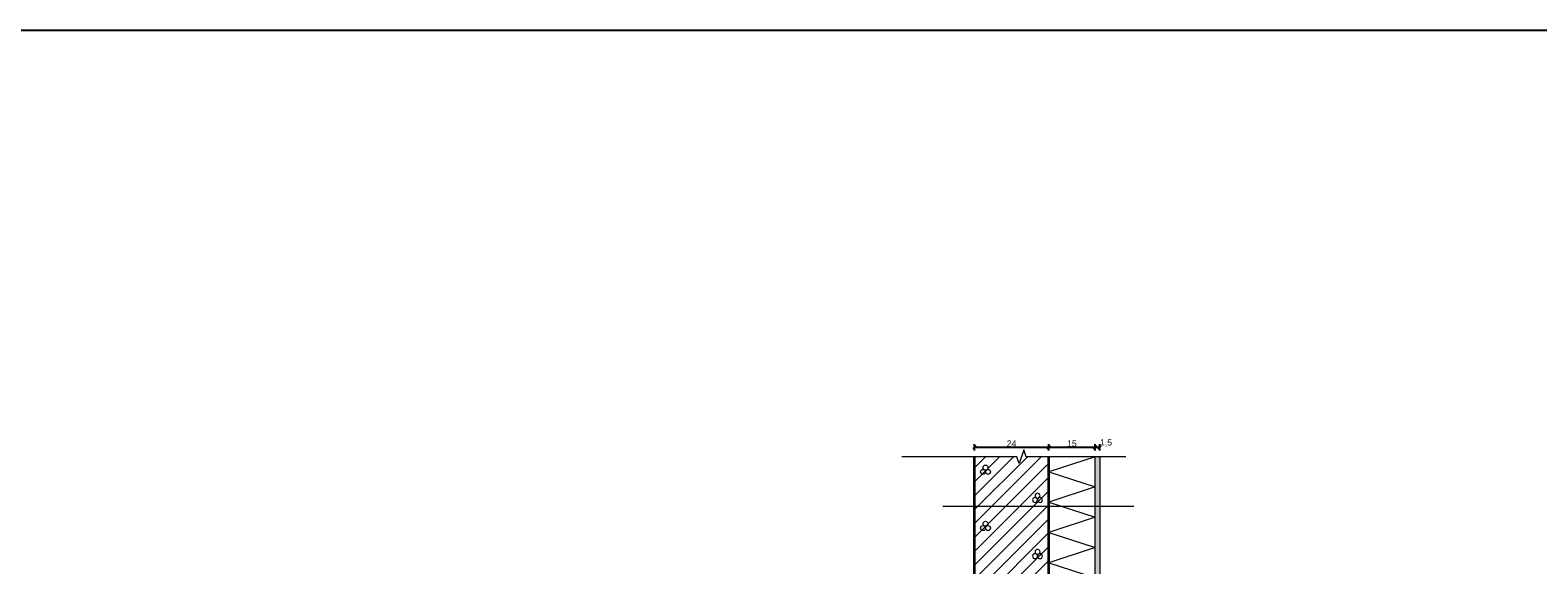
# Model space of a CAD drawing. Header units: millimetres. Extents: x -2720 to 125583, y -8970 to 34912.
# Tile 92 of 105: x 49848 to 54718, y 32761 to 34487. Entities that reach past the tile are written whole.
import ezdxf

# ---------------------------------------------------------------- set-up
doc = ezdxf.new("R2010")
doc.units = ezdxf.units.MM
for name, color, linetype, lineweight, true_color in [('A_DZIAŁOWA_PROJEKTOWANE', 7, 'Continuous', 18, 0x007cb0), ('A_HATCH', 7, 'Continuous', 5, 0x999999), ('A_IZOLEACJA TERMI_PROJEKTOWANA', 7, 'Continuous', 15, 0x0089b6), ('A_ŚCIANY NOWOPROJEKTOWANE', 140, 'Continuous', 35, 0x00bfff)]:
    doc.layers.add(name, color=color, linetype=linetype, lineweight=lineweight, true_color=true_color)
for name, color, linetype, lineweight in [('A_KONST_ISTNIEJĄCE', 83, 'Continuous', 25), ('A_OPISY', 40, 'Continuous', 9), ('A_WIDOK', 141, 'Continuous', 13), ('A_widokk', 1, 'Continuous', 15), ('A_WYMIAROWANIE', 7, 'Continuous', 9)]:
    doc.layers.add(name, color=color, linetype=linetype, lineweight=lineweight)
doc.styles.get("Standard").update_dxf_attribs({"font": 'arial.ttf'})
doc.dimstyles.new('Copy of 1 do 100', dxfattribs={"dimtxt": 20, "dimasz": 10, "dimexe": 10, "dimexo": 10, "dimgap": 2, "dimtad": 1, "dimdec": 1, "dimlfac": 0.1, "dimrnd": 0.01, "dimtxsty": 'Standard', "dimblk": 'OBLIQUE', "dimcen": 2.5, "dimadec": 0, "dimazin": 0, "dimtfac": 1, "dimtdec": 1, "dimtmove": 0, "dimatfit": 3, "dimldrblk": 'OBLIQUE', "dimfxl": 10, "dimfxlon": 1, "dimarcsym": 0})

# ---------------------------------------------------------------- blocks, each defined once
blk = doc.blocks.new('GAZ-BET')
at = {"ltscale": 2}
for centre in [(0, 0), (-8, -13.9), (8, -13.9)]:
    blk.add_circle(centre, 8, dxfattribs=at)
blk = doc.blocks.new('_Oblique')
at = {"color": 0, "linetype": 'ByBlock', "lineweight": -2}
blk.add_line((-0.5, -0.5), (0.5, 0.5), dxfattribs=at)
blk = doc.blocks.new('*D802')
at = {"layer": 'A_WYMIAROWANIE', "color": 0, "lineweight": -2, "ltscale": 2, "transparency": 16777216}
for p, q in [((52897.9, 33130.2), (52897.9, 33150.2)), ((52897.9, 33140.2), (53137.9, 33140.2)), ((53137.9, 33130.2), (53137.9, 33150.2))]:
    blk.add_line(p, q, dxfattribs=at)
at = {"layer": 'Defpoints', "color": 0, "ltscale": 2, "transparency": 16777216}
for p in [(53137.9, 33140.2), (52897.9, 33109.9), (53137.9, 33109.9)]:
    blk.add_point(p, dxfattribs=at)
at = {"layer": 'A_WYMIAROWANIE', "color": 0, "lineweight": -2, "ltscale": 2, "transparency": 16777216, "xscale": 10, "yscale": 10, "zscale": 10, "rotation": 180}
blk.add_blockref('_Oblique', (52897.9, 33140.2), dxfattribs=at)
at = {"layer": 'A_WYMIAROWANIE', "color": 0, "lineweight": -2, "ltscale": 2, "transparency": 16777216, "xscale": 10, "yscale": 10, "zscale": 10}
blk.add_blockref('_Oblique', (53137.9, 33140.2), dxfattribs=at)
at = {"layer": 'A_WYMIAROWANIE', "color": 0, "ltscale": 2, "transparency": 16777216, "insert": (53017.9, 33152.2), "char_height": 20, "attachment_point": 5}
blk.add_mtext('24', dxfattribs=at)
blk = doc.blocks.new('*D803')
at = {"layer": 'A_WYMIAROWANIE', "color": 0, "lineweight": -2, "ltscale": 2, "transparency": 16777216}
for p, q in [((53137.9, 33130.2), (53137.9, 33150.2)), ((53137.9, 33140.2), (53287.9, 33140.2)), ((53287.9, 33130.2), (53287.9, 33150.2))]:
    blk.add_line(p, q, dxfattribs=at)
at = {"layer": 'Defpoints', "color": 0, "ltscale": 2, "transparency": 16777216}
for p in [(53287.9, 33140.2), (53137.9, 33109.9), (53287.9, 33109.9)]:
    blk.add_point(p, dxfattribs=at)
at = {"layer": 'A_WYMIAROWANIE', "color": 0, "lineweight": -2, "ltscale": 2, "transparency": 16777216, "xscale": 10, "yscale": 10, "zscale": 10, "rotation": 180}
blk.add_blockref('_Oblique', (53137.9, 33140.2), dxfattribs=at)
at = {"layer": 'A_WYMIAROWANIE', "color": 0, "lineweight": -2, "ltscale": 2, "transparency": 16777216, "xscale": 10, "yscale": 10, "zscale": 10}
blk.add_blockref('_Oblique', (53287.9, 33140.2), dxfattribs=at)
at = {"layer": 'A_WYMIAROWANIE', "color": 0, "ltscale": 2, "transparency": 16777216, "insert": (53212.9, 33152.4), "char_height": 20, "attachment_point": 5}
blk.add_mtext('15', dxfattribs=at)
blk = doc.blocks.new('*D804')
at = {"layer": 'A_WYMIAROWANIE', "color": 0, "lineweight": -2, "ltscale": 2, "transparency": 16777216}
for p, q in [((53287.9, 33130.2), (53287.9, 33150.2)), ((53287.9, 33140.2), (53302.9, 33140.2)), ((53302.9, 33130.2), (53302.9, 33150.2))]:
    blk.add_line(p, q, dxfattribs=at)
at = {"layer": 'Defpoints', "color": 0, "ltscale": 2, "transparency": 16777216}
for p in [(53302.9, 33140.2), (53287.9, 33109.9), (53302.9, 33109.9)]:
    blk.add_point(p, dxfattribs=at)
at = {"layer": 'A_WYMIAROWANIE', "color": 0, "lineweight": -2, "ltscale": 2, "transparency": 16777216, "xscale": 10, "yscale": 10, "zscale": 10, "rotation": 180}
blk.add_blockref('_Oblique', (53287.9, 33140.2), dxfattribs=at)
at = {"layer": 'A_WYMIAROWANIE', "color": 0, "lineweight": -2, "ltscale": 2, "transparency": 16777216, "xscale": 10, "yscale": 10, "zscale": 10}
blk.add_blockref('_Oblique', (53302.9, 33140.2), dxfattribs=at)
at = {"layer": 'A_WYMIAROWANIE', "color": 0, "ltscale": 2, "transparency": 16777216, "insert": (53323.1, 33154.2), "char_height": 20, "attachment_point": 5}
blk.add_mtext('1,5', dxfattribs=at)

msp = doc.modelspace()

# ---------------------------------------------------------------- hatches: boundary and pattern name
at = {"layer": 'A_DZIAŁOWA_PROJEKTOWANE', "ltscale": 2}
h = msp.add_hatch(dxfattribs=at)
h.set_pattern_fill('ANSI31', color=256, scale=10)
h.set_pattern_definition([(45, (-162868.27, -135636.12), (-22.4506403, 22.4506403), [])])
h.paths.add_polyline_path([(53137.95, 33109.89), (52897.95, 33109.89), (52897.95, 32467.09), (53137.95, 32467.09)])
at = {"layer": 'A_HATCH', "linetype": 'ByBlock'}
h = msp.add_hatch(dxfattribs=at)
h.set_pattern_fill('AR-SAND', color=256, scale=0.2)
h.set_pattern_definition([(37.5, (-3039.768, -2375.465), (-0.3200063, 9.7882647), [0, -7.7216, 0, -8.636, 0, -8.255]), (7.5, (-3039.768, -2375.465), (8.9904657, 14.336502), [0, -4.1656, 0, -6.9596, 0, -2.667]), (327.5, (-3046.016, -2375.465), (15.8198474, 0.0287437), [0, -2.54, 0, -9.144, 0, -11.938]), (317.5, (-3046.016, -2375.465), (15.271129, 4.4585865), [0, -1.27, 0, -5.9944, 0, -6.858])])
edge = h.paths.add_edge_path()
edge.add_line((53297.95, 33109.89), (53302.95, 33109.89))
edge.add_line((53302.95, 33109.89), (53302.95, 32442.09))
edge.add_line((53302.95, 32442.09), (53282.95, 32442.09))
edge.add_line((53282.95, 32442.09), (53282.95, 32037.09))
edge.add_line((53282.95, 32037.09), (53267.95, 32037.09))
edge.add_line((53267.95, 32037.09), (53267.95, 32457.09))
edge.add_line((53267.95, 32457.09), (53287.95, 32457.09))
edge.add_line((53287.95, 32457.09), (53287.95, 33109.89))

# ---------------------------------------------------------------- linework, layer by layer
at = {"layer": 'A_IZOLEACJA TERMI_PROJEKTOWANA', "ltscale": 2}
msp.add_line((53287.95, 32457.09), (53287.95, 33109.89), dxfattribs=at)
at = {"layer": 'A_IZOLEACJA TERMI_PROJEKTOWANA', "linetype": 'Continuous', "ltscale": 150}
msp.add_lwpolyline([(53287.95, 33109.89), (53137.95, 33060.93), (53287.95, 33011.97), (53137.95, 32963.01), (53287.95, 32914.05), (53137.95, 32865.09), (53287.95, 32816.13), (53137.95, 32767.17), (53287.95, 32718.21), (53137.95, 32669.25), (53287.95, 32620.29), (53137.95, 32571.33), (53287.95, 32522.37), (53137.95, 32473.41), (53187.95, 32457.09)], dxfattribs=at)
at = {"layer": 'A_KONST_ISTNIEJĄCE', "ltscale": 2}
msp.add_lwpolyline([(42003.93, 34487.07), (57692.74, 34487.07), (57692.74, 29586.95), (42003.93, 29586.95)], close=True, dxfattribs=at)
at = {"layer": 'A_OPISY'}
msp.add_lwpolyline([(52796.47, 32950.34), (53413.08, 32950.34)], dxfattribs=at)
at = {"layer": 'A_WIDOK', "linetype": 'ByBlock'}
msp.add_lwpolyline([(53297.95, 33109.89), (53302.95, 33109.89), (53302.95, 32442.09), (53282.95, 32442.09), (53282.95, 32037.09), (53267.95, 32037.09), (53267.95, 32457.09), (53287.95, 32457.09), (53287.95, 33109.89)], dxfattribs=at)
at = {"layer": 'A_widokk', "transparency": 33554687}
msp.add_lwpolyline([(53387.12, 33109.89), (53064.7, 33109.89), (53057.35, 33132.4), (53042.65, 33087.38), (53035.3, 33109.89), (52663.49, 33109.89)], dxfattribs=at)
at = {"layer": 'A_ŚCIANY NOWOPROJEKTOWANE', "ltscale": 2}
for p, q in [((52897.95, 31451.38), (52897.95, 33109.89)), ((53137.95, 31451.38), (53137.95, 33109.89))]:
    msp.add_line(p, q, dxfattribs=at)

# ---------------------------------------------------------------- block references
at = {"layer": 'A_WIDOK'}
for p in [(52933.91, 33074.6), (52933.91, 32893.24)]:
    msp.add_blockref('GAZ-BET', p, dxfattribs=at)
at = {"layer": 'A_WIDOK', "xscale": -1}
for p in [(53101.98, 32983.92), (53101.98, 32802.56)]:
    msp.add_blockref('GAZ-BET', p, dxfattribs=at)

# ---------------------------------------------------------------- dimensions: what is measured, and where the dimension line sits
at = {"layer": 'A_WYMIAROWANIE', "ltscale": 2}
dim = msp.add_linear_dim(base=(53137.95, 33140.19), p1=(52897.95, 33109.89), p2=(53137.95, 33109.89), dimstyle='Copy of 1 do 100', dxfattribs=at)
dim.commit()
dim.dimension.update_dxf_attribs({"geometry": '*D802', "text_midpoint": (53017.95, 33152.23)})
dim = msp.add_linear_dim(base=(53287.95, 33140.19), p1=(53137.95, 33109.89), p2=(53287.95, 33109.89), dimstyle='Copy of 1 do 100', override={"dimtmove": 1}, dxfattribs=at)
dim.commit()
dim.dimension.update_dxf_attribs({"geometry": '*D803', "text_midpoint": (53212.95, 33152.4)})
dim = msp.add_linear_dim(base=(53302.95, 33140.19), p1=(53287.95, 33109.89), p2=(53302.95, 33109.89), dimstyle='Copy of 1 do 100', override={"dimtmove": 1}, dxfattribs=at)
dim.commit()
dim.dimension.update_dxf_attribs({"geometry": '*D804', "text_midpoint": (53323.14, 33140.19), "dimtype": 160})

doc.saveas('drawing.dxf')
